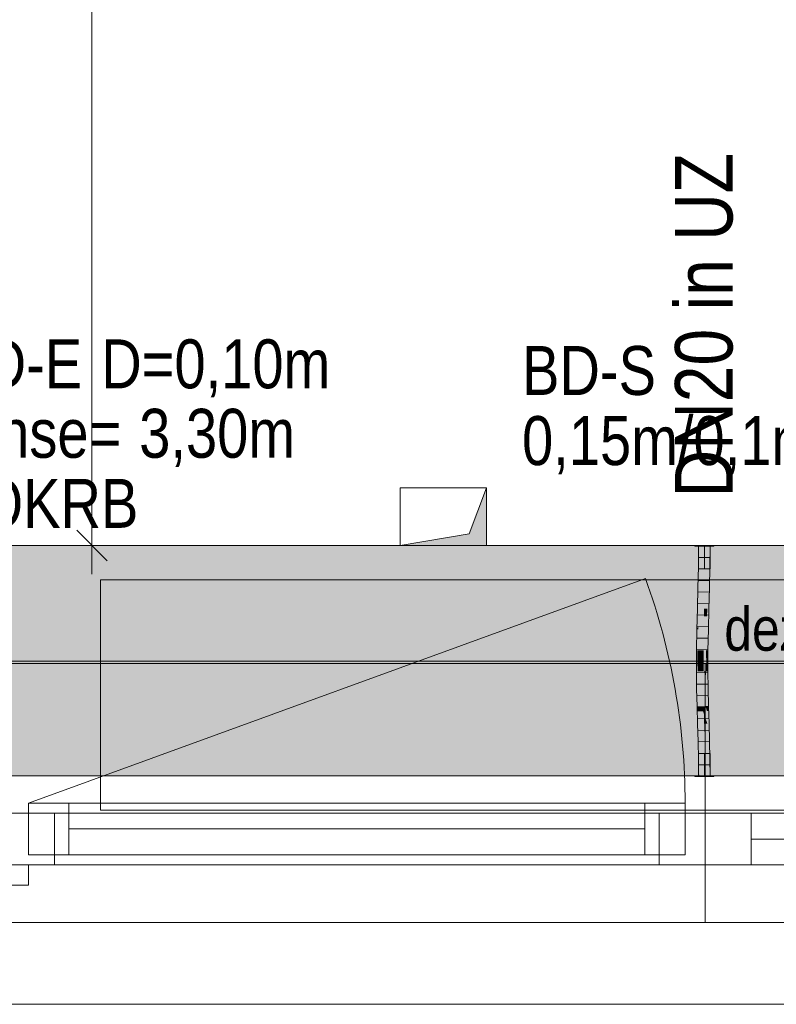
# Model space of a CAD drawing. Extents: x -620 to 3480, y 62 to 1102.
# Tile 24 of 256: x -315 to -288, y 589 to 623. Entities that reach past the tile are written whole.
import ezdxf
from ezdxf.lldxf.tags import DXFTag

# ---------------------------------------------------------------- set-up
doc = ezdxf.new("R2010")
doc.units = 0
doc.layers.get('0').update_dxf_attribs({"lineweight": 13})
for name, color, linetype, lineweight, true_color in [('30 -33 Aussenwände- 7 Fassade_ Elemente', 7, 'Continuous', 9, 0x00aacc), ('30 -34 Innenwände- 11 Durchbruch', 4, 'Continuous', 9, 0x00ffff), ('30 -35 Decken- 1 Konstruktion-Träger- Stahlbeton', 7, 'grob-A06G9SLJ8I', 13, 0x33aa00), ('30 -35 Decken- 11 Bodendurchbruch', 7, 'Continuous', 15, 0x599559), ('70 -76 Bemaßung- 2 Allgemein', 9, 'Continuous', 5, 0x808080), ('E_Leerrohr 20', 7, 'Continuous', 13, 0xcc0099), ('E_Leerrohr 20-Shading', 7, 'Continuous', 13, 0xcc0099), ('iwb_Schraffur_Unterzug', 7, 'Continuous', 5, 0xffffcc)]:
    doc.layers.add(name, color=color, linetype=linetype, lineweight=lineweight, true_color=true_color)
doc.layers.add('70 -71 Achsen- 1 Gebäudeachsen', color=7, linetype='STRICHPUNKT2-A06G9SLK8I', lineweight=18)
doc.layers.add('Detailelementbeschriftung', color=7, linetype='Continuous', lineweight=9)
doc.styles.get("Standard").update_dxf_attribs({"font": 'ARIALN.TTF'})
tags = doc.linetypes.add('grob-A06G9SLJ8I', pattern=[14, 3, -8, 3]).pattern_tags.tags
tags[8:9] = [DXFTag(74, 4), DXFTag(75, 0), DXFTag(340, '0'), DXFTag(46, 0.0), DXFTag(50, 0.0), DXFTag(44, 0.0), DXFTag(45, 0.0)]
tags[6:7] = [DXFTag(74, 4), DXFTag(75, 0), DXFTag(340, '0'), DXFTag(46, 0.0), DXFTag(50, 0.0), DXFTag(44, 0.0), DXFTag(45, 0.0)]
tags[4:5] = [DXFTag(74, 4), DXFTag(75, 0), DXFTag(340, '0'), DXFTag(46, 0.0), DXFTag(50, 0.0), DXFTag(44, 0.0), DXFTag(45, 0.0)]
tags = doc.linetypes.add('STRICHPUNKT2', pattern=[12.7, 6.35, -3.175, 0, -3.175]).pattern_tags.tags
tags[10:11] = [DXFTag(74, 4), DXFTag(75, 0), DXFTag(340, '0'), DXFTag(46, 0.0), DXFTag(50, 0.0), DXFTag(44, 0.0), DXFTag(45, 0.0)]
tags[8:9] = [DXFTag(74, 4), DXFTag(75, 0), DXFTag(340, '0'), DXFTag(46, 0.0), DXFTag(50, 0.0), DXFTag(44, 0.0), DXFTag(45, 0.0)]
tags[6:7] = [DXFTag(74, 4), DXFTag(75, 0), DXFTag(340, '0'), DXFTag(46, 0.0), DXFTag(50, 0.0), DXFTag(44, 0.0), DXFTag(45, 0.0)]
tags[4:5] = [DXFTag(74, 4), DXFTag(75, 0), DXFTag(340, '0'), DXFTag(46, 0.0), DXFTag(50, 0.0), DXFTag(44, 0.0), DXFTag(45, 0.0)]
tags = doc.linetypes.add('STRICHPUNKT2-A06G9SLK8I', pattern=[12.7, 6.35, -3.175, 0, -3.175]).pattern_tags.tags
tags[10:11] = [DXFTag(74, 4), DXFTag(75, 0), DXFTag(340, '0'), DXFTag(46, 0.0), DXFTag(50, 0.0), DXFTag(44, 0.0), DXFTag(45, 0.0)]
tags[8:9] = [DXFTag(74, 4), DXFTag(75, 0), DXFTag(340, '0'), DXFTag(46, 0.0), DXFTag(50, 0.0), DXFTag(44, 0.0), DXFTag(45, 0.0)]
tags[6:7] = [DXFTag(74, 4), DXFTag(75, 0), DXFTag(340, '0'), DXFTag(46, 0.0), DXFTag(50, 0.0), DXFTag(44, 0.0), DXFTag(45, 0.0)]
tags[4:5] = [DXFTag(74, 4), DXFTag(75, 0), DXFTag(340, '0'), DXFTag(46, 0.0), DXFTag(50, 0.0), DXFTag(44, 0.0), DXFTag(45, 0.0)]

# ---------------------------------------------------------------- blocks, each defined once
blk = doc.blocks.new('Shading-A06G9SKL8I', base_point=(-290.595, 601.98))
at = {"layer": 'E_Leerrohr 20-Shading', "color": 223, "true_color": 0xc67fb4}
for points in [[(-290.876, 604.884), (-290.934, 604.884), (-290.882, 604.161), (-290.941, 604.162)], [(-290.534, 604.884), (-290.593, 604.884), (-290.545, 604.156), (-290.599, 604.157)], [(-290.541, 604.156), (-290.534, 604.884), (-290.545, 604.156)], [(-290.882, 604.161), (-290.941, 604.162), (-290.899, 603.437), (-290.956, 603.439)], [(-290.897, 603.437), (-290.882, 604.161), (-290.899, 603.437)], [(-290.587, 604.156), (-290.599, 604.157), (-290.607, 603.43), (-290.615, 603.43)], [(-290.571, 603.429), (-290.545, 604.156), (-290.607, 603.43), (-290.587, 604.156)], [(-290.556, 603.429), (-290.541, 604.156), (-290.571, 603.429), (-290.545, 604.156)], [(-290.899, 603.437), (-290.956, 603.439), (-290.922, 602.713), (-290.976, 602.714)], [(-290.922, 602.713), (-290.918, 602.713), (-290.899, 603.437), (-290.897, 603.437)], [(-290.918, 602.713), (-290.917, 602.713), (-290.897, 603.437)], [(-290.607, 603.43), (-290.615, 603.43), (-290.632, 602.705), (-290.634, 602.705)], [(-290.632, 602.705), (-290.621, 602.705), (-290.607, 603.43), (-290.595, 603.43)], [(-290.621, 602.705), (-290.605, 602.704), (-290.595, 603.43), (-290.571, 603.429)], [(-290.576, 602.704), (-290.556, 603.429), (-290.605, 602.704), (-290.571, 603.429)], [(-290.94, 602.118), (-290.922, 602.713), (-290.995, 601.989), (-290.976, 602.714)], [(-290.922, 602.713), (-290.94, 602.118), (-290.918, 602.713), (-290.926, 602.423)], [(-290.918, 602.713), (-290.926, 602.423), (-290.917, 602.713), (-290.923, 602.487)], [(-290.641, 602.443), (-290.639, 602.183), (-290.632, 602.705), (-290.621, 602.705)], [(-290.632, 602.705), (-290.634, 602.705), (-290.641, 602.443)], [(-290.639, 602.183), (-290.637, 601.981), (-290.621, 602.705), (-290.605, 602.704)], [(-290.595, 601.98), (-290.576, 602.704), (-290.637, 601.981), (-290.605, 602.704)], [(-290.94, 602.118), (-290.943, 601.988), (-290.926, 602.423), (-290.938, 601.987)], [(-290.926, 602.423), (-290.938, 601.987), (-290.923, 602.487), (-290.936, 601.987)], [(-290.653, 601.981), (-290.646, 601.981), (-290.641, 602.443), (-290.639, 602.183)], [(-290.945, 601.988), (-290.995, 601.989), (-290.969, 601.261), (-291.008, 601.262)], [(-290.94, 602.118), (-290.995, 601.989), (-290.945, 601.988)], [(-290.959, 601.261), (-290.943, 601.988), (-290.969, 601.261), (-290.945, 601.988)], [(-290.959, 601.261), (-290.951, 601.261), (-290.943, 601.988), (-290.938, 601.987)], [(-290.951, 601.261), (-290.95, 601.261), (-290.938, 601.987), (-290.936, 601.987)], [(-290.943, 601.988), (-290.94, 602.118), (-290.945, 601.988)], [(-290.664, 601.258), (-290.646, 601.981), (-290.667, 601.258), (-290.651, 601.981)], [(-290.651, 601.981), (-290.653, 601.981), (-290.667, 601.258)], [(-290.661, 601.258), (-290.637, 601.981), (-290.664, 601.258), (-290.646, 601.981)], [(-290.659, 601.258), (-290.637, 601.981), (-290.65, 601.586)], [(-290.659, 601.258), (-290.608, 601.257), (-290.637, 601.981), (-290.595, 601.98)], [(-290.646, 601.981), (-290.637, 601.981), (-290.639, 602.183)], [(-290.661, 601.258), (-290.659, 601.258), (-290.65, 601.586)], [(-290.971, 600.9), (-290.969, 601.261), (-291.01, 600.901), (-291.008, 601.262)], [(-290.961, 600.534), (-290.959, 601.261), (-290.974, 600.534), (-290.969, 601.261)], [(-290.961, 600.534), (-290.951, 601.261), (-290.959, 601.261)], [(-290.961, 600.534), (-290.953, 600.534), (-290.951, 601.261), (-290.951, 600.9)], [(-290.951, 600.9), (-290.95, 601.261), (-290.951, 601.261)], [(-290.668, 600.895), (-290.667, 600.895), (-290.667, 601.258), (-290.664, 601.258)], [(-290.667, 600.895), (-290.663, 600.895), (-290.664, 601.258), (-290.661, 601.258)], [(-290.663, 600.895), (-290.61, 600.894), (-290.659, 601.258), (-290.608, 601.257)], [(-290.663, 600.895), (-290.659, 601.258), (-290.663, 600.968)], [(-290.659, 601.258), (-290.661, 601.258), (-290.663, 600.968)], [(-290.974, 600.534), (-290.971, 600.9), (-291.011, 600.534), (-291.01, 600.901)], [(-290.67, 600.535), (-290.668, 600.895), (-290.669, 600.732)], [(-290.67, 600.535), (-290.666, 600.535), (-290.668, 600.895), (-290.663, 600.895)], [(-290.668, 600.895), (-290.668, 600.895), (-290.669, 600.732)], [(-290.666, 600.535), (-290.611, 600.535), (-290.663, 600.895), (-290.61, 600.894)], [(-290.974, 600.534), (-291.011, 600.534), (-290.961, 599.923), (-291.004, 599.923)], [(-290.95, 599.924), (-290.961, 600.534), (-290.961, 599.923), (-290.974, 600.534)], [(-290.945, 599.924), (-290.953, 600.534), (-290.95, 599.924), (-290.961, 600.534)], [(-290.653, 599.929), (-290.666, 600.535), (-290.662, 599.929), (-290.668, 600.535)], [(-290.604, 599.93), (-290.611, 600.535), (-290.653, 599.929), (-290.666, 600.535)], [(-290.961, 599.923), (-291.004, 599.923), (-290.935, 599.314), (-290.989, 599.312)], [(-290.931, 599.314), (-290.95, 599.924), (-290.935, 599.314), (-290.961, 599.923)], [(-290.93, 599.314), (-290.945, 599.924), (-290.931, 599.314), (-290.95, 599.924)], [(-290.653, 599.929), (-290.662, 599.929), (-290.627, 599.322), (-290.647, 599.322)], [(-290.589, 599.323), (-290.604, 599.93), (-290.627, 599.322), (-290.653, 599.929)], [(-290.935, 599.314), (-290.989, 599.312), (-290.927, 599.145), (-290.967, 599.145)], [(-290.967, 599.145), (-290.989, 599.312), (-290.984, 599.145)], [(-290.931, 599.314), (-290.935, 599.314), (-290.925, 599.145), (-290.927, 599.145)], [(-290.925, 599.145), (-290.93, 599.314), (-290.931, 599.314)], [(-290.618, 599.148), (-290.627, 599.322), (-290.642, 599.147), (-290.647, 599.322)], [(-290.584, 599.148), (-290.589, 599.323), (-290.618, 599.148), (-290.627, 599.322)], [(-290.97, 598.703), (-290.912, 598.705), (-290.984, 599.145), (-290.967, 599.145)], [(-290.967, 599.145), (-290.912, 598.705), (-290.925, 599.145)], [(-290.596, 598.714), (-290.618, 599.148), (-290.629, 598.713), (-290.642, 599.147)], [(-290.596, 598.714), (-290.571, 598.715), (-290.618, 599.148), (-290.584, 599.148)], [(-290.912, 598.705), (-290.97, 598.703), (-290.894, 598.097), (-290.953, 598.096)], [(-290.596, 598.714), (-290.629, 598.713), (-290.566, 598.105), (-290.612, 598.104)], [(-290.553, 598.106), (-290.571, 598.715), (-290.566, 598.105), (-290.596, 598.714)], [(-290.894, 598.097), (-290.953, 598.096), (-290.882, 597.49), (-290.94, 597.489)], [(-290.881, 597.49), (-290.894, 598.097), (-290.882, 597.49), (-290.894, 598.097)], [(-290.566, 598.105), (-290.612, 598.104), (-290.543, 597.495), (-290.598, 597.494)], [(-290.54, 597.495), (-290.553, 598.106), (-290.543, 597.495), (-290.566, 598.105)], [(-290.882, 597.49), (-290.94, 597.489), (-290.88, 596.884), (-290.934, 596.884)], [(-290.88, 596.884), (-290.877, 596.884), (-290.882, 597.49), (-290.881, 597.49)], [(-290.877, 596.884), (-290.876, 596.884), (-290.881, 597.49)], [(-290.534, 596.884), (-290.543, 597.495), (-290.593, 596.884), (-290.598, 597.494)], [(-290.534, 596.884), (-290.54, 597.495), (-290.543, 597.495)]]:
    blk.add_solid(points, dxfattribs=at)
at = {"layer": 'E_Leerrohr 20-Shading', "color": 231, "true_color": 0xe17fc9}
for points in [[(-290.734, 604.884), (-290.876, 604.884), (-290.741, 604.159), (-290.882, 604.161)], [(-290.734, 604.884), (-290.741, 604.159), (-290.736, 604.159)], [(-290.73, 604.159), (-290.734, 604.884), (-290.736, 604.159)], [(-290.599, 604.157), (-290.593, 604.884), (-290.73, 604.159), (-290.734, 604.884)], [(-290.741, 604.159), (-290.882, 604.161), (-290.756, 603.434), (-290.897, 603.437)], [(-290.741, 604.159), (-290.756, 603.434), (-290.751, 603.434)], [(-290.741, 604.159), (-290.751, 603.434), (-290.736, 604.159), (-290.741, 603.433)], [(-290.741, 603.433), (-290.719, 603.433), (-290.736, 604.159), (-290.73, 604.159)], [(-290.719, 603.433), (-290.615, 603.43), (-290.73, 604.159), (-290.599, 604.157)], [(-290.756, 603.434), (-290.897, 603.437), (-290.776, 602.709), (-290.917, 602.713)], [(-290.756, 603.434), (-290.776, 602.709), (-290.774, 602.709)], [(-290.764, 602.709), (-290.751, 603.434), (-290.774, 602.709), (-290.756, 603.434)], [(-290.751, 603.434), (-290.764, 602.709), (-290.741, 603.433), (-290.746, 602.708)], [(-290.746, 602.708), (-290.705, 602.707), (-290.741, 603.433), (-290.719, 603.433)], [(-290.705, 602.707), (-290.634, 602.705), (-290.719, 603.433), (-290.615, 603.43)], [(-290.776, 602.709), (-290.917, 602.713), (-290.795, 601.984), (-290.936, 601.987)], [(-290.774, 602.709), (-290.776, 602.709), (-290.791, 601.984), (-290.795, 601.984)], [(-290.777, 601.984), (-290.764, 602.709), (-290.791, 601.984), (-290.774, 602.709)], [(-290.764, 602.709), (-290.777, 601.984), (-290.746, 602.708), (-290.752, 601.983)], [(-290.746, 602.708), (-290.749, 602.445), (-290.705, 602.707), (-290.7, 602.444)], [(-290.705, 602.707), (-290.7, 602.444), (-290.634, 602.705), (-290.641, 602.443)], [(-290.749, 602.445), (-290.752, 601.983), (-290.7, 602.444), (-290.692, 601.982)], [(-290.7, 602.444), (-290.692, 601.982), (-290.641, 602.443), (-290.653, 601.981)], [(-290.914, 601.987), (-290.936, 601.987), (-290.904, 601.261), (-290.95, 601.261)], [(-290.808, 601.259), (-290.795, 601.984), (-290.904, 601.261), (-290.914, 601.987)], [(-290.791, 601.984), (-290.795, 601.984), (-290.805, 601.259), (-290.808, 601.259)], [(-290.787, 601.259), (-290.777, 601.984), (-290.805, 601.259), (-290.791, 601.984)], [(-290.777, 601.984), (-290.787, 601.259), (-290.752, 601.983), (-290.756, 601.259)], [(-290.756, 601.259), (-290.682, 601.258), (-290.752, 601.983), (-290.692, 601.982)], [(-290.692, 601.982), (-290.682, 601.258), (-290.654, 601.981), (-290.675, 601.258)], [(-290.675, 601.258), (-290.667, 601.258), (-290.654, 601.981), (-290.653, 601.981)], [(-290.951, 600.9), (-290.903, 600.899), (-290.95, 601.261), (-290.904, 601.261)], [(-290.903, 600.899), (-290.81, 600.898), (-290.904, 601.261), (-290.808, 601.259)], [(-290.81, 600.898), (-290.789, 600.897), (-290.805, 601.259), (-290.787, 601.259)], [(-290.805, 601.259), (-290.808, 601.259), (-290.81, 600.898)], [(-290.756, 601.259), (-290.787, 601.259), (-290.757, 600.897), (-290.789, 600.897)], [(-290.756, 601.259), (-290.757, 600.535), (-290.68, 600.639), (-290.682, 600.535)], [(-290.756, 601.259), (-290.68, 600.639), (-290.682, 601.258)], [(-290.675, 601.258), (-290.682, 601.258), (-290.678, 601.154)], [(-290.678, 601.154), (-290.682, 601.258), (-290.682, 601.052)], [(-290.668, 600.895), (-290.678, 601.154), (-290.68, 600.535), (-290.682, 601.052)], [(-290.667, 601.258), (-290.675, 601.258), (-290.668, 600.895), (-290.678, 601.154)], [(-290.811, 600.535), (-290.81, 600.898), (-290.953, 600.534), (-290.951, 600.9)], [(-290.792, 600.535), (-290.81, 600.898), (-290.811, 600.535)], [(-290.81, 600.898), (-290.792, 600.535), (-290.789, 600.897)], [(-290.789, 600.897), (-290.792, 600.535), (-290.757, 600.897), (-290.757, 600.535)], [(-290.682, 600.535), (-290.68, 600.535), (-290.68, 600.639)], [(-290.668, 600.895), (-290.68, 600.535), (-290.677, 600.535)], [(-290.672, 600.732), (-290.677, 600.535), (-290.669, 600.732), (-290.67, 600.535)], [(-290.668, 600.895), (-290.672, 600.732), (-290.669, 600.732)], [(-290.902, 600.534), (-290.953, 600.534), (-290.907, 599.924), (-290.945, 599.924)], [(-290.804, 599.926), (-290.811, 600.535), (-290.907, 599.924), (-290.902, 600.534)], [(-290.792, 600.535), (-290.811, 600.535), (-290.79, 599.927), (-290.804, 599.926)], [(-290.792, 600.535), (-290.79, 599.927), (-290.757, 600.535), (-290.755, 599.927)], [(-290.682, 600.535), (-290.757, 600.535), (-290.686, 600.407)], [(-290.686, 600.407), (-290.757, 600.535), (-290.698, 599.928), (-290.755, 599.927)], [(-290.681, 600.399), (-290.686, 600.407), (-290.694, 599.928), (-290.698, 599.928)], [(-290.694, 599.928), (-290.685, 599.928), (-290.681, 600.399)], [(-290.68, 600.535), (-290.682, 600.535), (-290.681, 600.399), (-290.686, 600.407)], [(-290.67, 600.535), (-290.681, 600.399), (-290.675, 599.929), (-290.685, 599.928)], [(-290.68, 600.535), (-290.681, 600.399), (-290.677, 600.535)], [(-290.681, 600.399), (-290.67, 600.535), (-290.677, 600.535)], [(-290.67, 600.535), (-290.675, 599.929), (-290.662, 599.929)], [(-290.907, 599.924), (-290.945, 599.924), (-290.918, 599.314), (-290.93, 599.314)], [(-290.918, 599.314), (-290.789, 599.318), (-290.907, 599.924), (-290.805, 599.926)], [(-290.789, 599.318), (-290.804, 599.926), (-290.805, 599.926)], [(-290.79, 599.927), (-290.804, 599.926), (-290.785, 599.318), (-290.789, 599.318)], [(-290.79, 599.927), (-290.785, 599.318), (-290.755, 599.927), (-290.75, 599.319)], [(-290.755, 599.927), (-290.75, 599.319), (-290.694, 599.928), (-290.713, 599.32)], [(-290.713, 599.32), (-290.696, 599.32), (-290.694, 599.928), (-290.685, 599.928)], [(-290.685, 599.928), (-290.696, 599.32), (-290.675, 599.929), (-290.681, 599.321)], [(-290.681, 599.321), (-290.647, 599.322), (-290.675, 599.929), (-290.662, 599.929)], [(-290.925, 599.145), (-290.922, 599.145), (-290.93, 599.314), (-290.918, 599.314)], [(-290.922, 599.145), (-290.784, 599.147), (-290.918, 599.314), (-290.789, 599.318)], [(-290.785, 599.318), (-290.789, 599.318), (-290.784, 599.147)], [(-290.75, 599.319), (-290.785, 599.318), (-290.749, 599.147), (-290.784, 599.147)], [(-290.75, 599.319), (-290.748, 599.047), (-290.713, 599.32), (-290.724, 598.979)], [(-290.724, 598.979), (-290.704, 598.924), (-290.713, 599.32), (-290.696, 599.32)], [(-290.682, 599.274), (-290.696, 599.32), (-290.686, 598.873), (-290.704, 598.924)], [(-290.681, 599.321), (-290.696, 599.32), (-290.682, 599.274)], [(-290.642, 599.147), (-290.682, 599.274), (-290.648, 598.767), (-290.686, 598.873)], [(-290.647, 599.322), (-290.681, 599.321), (-290.642, 599.147), (-290.682, 599.274)], [(-290.771, 598.709), (-290.784, 599.147), (-290.912, 598.705), (-290.925, 599.145)], [(-290.784, 599.147), (-290.748, 599.047), (-290.749, 599.147)], [(-290.784, 599.147), (-290.771, 598.709), (-290.748, 599.047), (-290.745, 598.71)], [(-290.748, 599.047), (-290.745, 598.71), (-290.724, 598.979), (-290.733, 598.71)], [(-290.733, 598.71), (-290.709, 598.711), (-290.724, 598.979), (-290.704, 598.924)], [(-290.686, 598.873), (-290.704, 598.924), (-290.688, 598.712), (-290.709, 598.711)], [(-290.648, 598.767), (-290.629, 598.713), (-290.642, 599.147)], [(-290.771, 598.709), (-290.912, 598.705), (-290.753, 598.101), (-290.894, 598.097)], [(-290.745, 598.71), (-290.771, 598.709), (-290.74, 598.101), (-290.753, 598.101)], [(-290.733, 598.71), (-290.745, 598.71), (-290.742, 598.399)], [(-290.74, 598.101), (-290.733, 598.71), (-290.742, 598.399)], [(-290.74, 598.101), (-290.721, 598.102), (-290.733, 598.71), (-290.709, 598.711)], [(-290.709, 598.711), (-290.721, 598.102), (-290.688, 598.712), (-290.695, 598.102)], [(-290.695, 598.102), (-290.659, 598.103), (-290.688, 598.712), (-290.649, 598.713)], [(-290.648, 598.767), (-290.686, 598.873), (-290.649, 598.713), (-290.688, 598.712)], [(-290.659, 598.103), (-290.612, 598.104), (-290.649, 598.713), (-290.629, 598.713)], [(-290.649, 598.713), (-290.629, 598.713), (-290.648, 598.767)], [(-290.753, 598.101), (-290.894, 598.097), (-290.74, 597.492), (-290.881, 597.49)], [(-290.753, 598.101), (-290.737, 597.492), (-290.74, 598.101), (-290.736, 597.492)], [(-290.753, 598.101), (-290.753, 598.101), (-290.737, 597.492), (-290.74, 597.492)], [(-290.736, 597.492), (-290.731, 597.492), (-290.74, 598.101), (-290.721, 598.102)], [(-290.721, 598.102), (-290.731, 597.492), (-290.659, 598.103), (-290.668, 597.493)], [(-290.668, 597.493), (-290.598, 597.494), (-290.659, 598.103), (-290.612, 598.104)], [(-290.74, 597.492), (-290.881, 597.49), (-290.734, 596.884), (-290.876, 596.884)], [(-290.736, 597.428), (-290.737, 597.492), (-290.735, 597.199), (-290.74, 597.492)], [(-290.734, 596.884), (-290.735, 597.199), (-290.74, 597.492)], [(-290.736, 597.492), (-290.737, 597.492), (-290.736, 597.428)], [(-290.732, 597.242), (-290.731, 597.492), (-290.736, 597.428), (-290.736, 597.492)], [(-290.733, 597.071), (-290.732, 597.242), (-290.735, 597.199), (-290.736, 597.428)], [(-290.734, 596.884), (-290.733, 597.071), (-290.735, 597.199)], [(-290.73, 596.884), (-290.725, 596.884), (-290.733, 597.071), (-290.732, 597.242)], [(-290.725, 596.884), (-290.731, 597.492), (-290.732, 597.242)], [(-290.731, 597.492), (-290.725, 596.884), (-290.668, 597.493), (-290.676, 596.884)], [(-290.676, 596.884), (-290.593, 596.884), (-290.668, 597.493), (-290.598, 597.494)], [(-290.73, 596.884), (-290.733, 597.071), (-290.734, 596.884)]]:
    blk.add_solid(points, dxfattribs=at)
blk = doc.blocks.new('Shading-A06G9SKN8I', base_point=(-290.934, 604.096))
at = {"layer": 'E_Leerrohr 20-Shading', "color": 213, "true_color": 0xd67fc0}
for points in [[(-291.064, 604.896), (-291.064, 604.884), (-290.956, 604.896), (-290.956, 604.884)], [(-290.956, 604.884), (-290.734, 604.884), (-290.956, 604.896), (-290.734, 604.896)], [(-290.934, 604.096), (-290.734, 604.096), (-290.934, 604.884), (-290.734, 604.884)], [(-290.734, 604.896), (-290.734, 604.884), (-290.642, 604.896), (-290.642, 604.884)], [(-290.734, 604.096), (-290.534, 604.096), (-290.734, 604.884), (-290.534, 604.884)], [(-290.642, 604.884), (-290.404, 604.884), (-290.642, 604.896), (-290.404, 604.896)]]:
    blk.add_solid(points, dxfattribs=at)
blk = doc.blocks.new('Shading-A06G9SKP8I', base_point=(-290.747, 596.884))
at = {"layer": 'E_Leerrohr 20-Shading', "color": 213, "true_color": 0xd67fc0}
for points in [[(-290.908, 596.965), (-290.934, 597.672), (-290.934, 597.49)], [(-290.908, 596.965), (-290.734, 597.493), (-290.934, 597.672), (-290.734, 597.672)], [(-290.534, 596.884), (-290.534, 597.672), (-290.734, 597.493), (-290.734, 597.672)], [(-290.934, 596.884), (-290.908, 596.965), (-290.934, 597.49)], [(-290.747, 596.884), (-290.734, 597.493), (-290.904, 596.884), (-290.908, 596.965)], [(-290.736, 597.437), (-290.747, 596.884), (-290.734, 597.251), (-290.74, 596.884)], [(-290.74, 596.884), (-290.734, 596.884), (-290.734, 597.251)], [(-290.734, 597.493), (-290.736, 597.437), (-290.734, 597.251)], [(-290.534, 596.884), (-290.734, 597.493), (-290.729, 596.884)], [(-290.729, 596.884), (-290.734, 597.493), (-290.732, 596.884), (-290.734, 597.251)], [(-290.734, 597.251), (-290.734, 596.884), (-290.732, 596.884)], [(-290.969, 596.884), (-291.064, 596.884), (-290.969, 596.872), (-291.064, 596.872)], [(-290.969, 596.872), (-290.962, 596.872), (-290.969, 596.884), (-290.962, 596.884)], [(-290.962, 596.872), (-290.908, 596.872), (-290.962, 596.884), (-290.908, 596.884)], [(-290.908, 596.965), (-290.934, 596.884), (-290.904, 596.884)], [(-290.908, 596.884), (-290.908, 596.872), (-290.891, 596.884), (-290.891, 596.872)], [(-290.891, 596.872), (-290.843, 596.872), (-290.891, 596.884), (-290.843, 596.884)], [(-290.843, 596.884), (-290.843, 596.872), (-290.815, 596.884), (-290.815, 596.872)], [(-290.815, 596.872), (-290.734, 596.872), (-290.815, 596.884), (-290.734, 596.884)], [(-290.69, 596.884), (-290.734, 596.884), (-290.69, 596.872), (-290.734, 596.872)], [(-290.663, 596.872), (-290.663, 596.884), (-290.69, 596.872), (-290.69, 596.884)], [(-290.663, 596.872), (-290.637, 596.872), (-290.663, 596.884), (-290.637, 596.884)], [(-290.637, 596.872), (-290.404, 596.872), (-290.637, 596.884), (-290.404, 596.884)]]:
    blk.add_solid(points, dxfattribs=at)
blk = doc.blocks.new('Referenz-A06G9SLM8I')
at = {"layer": '30 -33 Aussenwände- 7 Fassade_ Elemente', "color": 0, "linetype": 'Continuous', "lineweight": -2, "ltscale": 0.13}
for p, q in [((-317.504, 604.904), (-161.504, 604.904)), ((-314.204, 595.954), (-312.804, 595.954)), ((-314.204, 594.154), (-314.204, 595.954)), ((-314.204, 594.154), (-314.204, 595.954)), ((-314.204, 595.954), (-291.404, 595.954)), ((-312.804, 595.954), (-312.804, 594.154)), ((-292.804, 595.954), (-291.404, 595.954)), ((-292.804, 594.154), (-292.804, 595.954)), ((-291.404, 595.954), (-291.404, 594.154)), ((-291.404, 595.954), (-291.404, 594.154)), ((-315.104, 595.604), (-290.704, 595.604)), ((-315.104, 595.604), (-313.304, 595.604)), ((-313.304, 595.604), (-313.304, 593.804)), ((-292.304, 595.604), (-290.704, 595.604)), ((-292.304, 593.804), (-292.304, 595.604)), ((-290.704, 593.804), (-290.704, 595.604)), ((-290.704, 595.604), (-266.304, 595.604)), ((-290.704, 595.604), (-289.104, 595.604)), ((-290.704, 593.804), (-290.704, 595.604)), ((-289.104, 595.604), (-289.104, 593.804)), ((-292.804, 595.054), (-312.804, 595.054)), ((-289.104, 594.704), (-268.104, 594.704)), ((-312.804, 594.154), (-314.204, 594.154)), ((-291.404, 594.154), (-314.204, 594.154)), ((-291.404, 594.154), (-292.804, 594.154)), ((-313.304, 593.804), (-315.104, 593.804)), ((-290.704, 593.804), (-315.104, 593.804)), ((-314.204, 593.804), (-315.104, 593.804)), ((-314.204, 593.104), (-314.204, 593.804)), ((-290.704, 593.804), (-292.304, 593.804)), ((-266.304, 593.804), (-290.704, 593.804)), ((-289.104, 593.804), (-290.704, 593.804)), ((-317.504, 593.104), (-314.204, 593.104)), ((-158.404, 588.964), (-320.604, 588.964))]:
    blk.add_line(p, q, dxfattribs=at)
at = {"layer": '30 -33 Aussenwände- 7 Fassade_ Elemente', "color": 0, "linetype": 'grob-A06G9SLJ8I', "lineweight": -2, "ltscale": 0.13}
for p, q in [((-314.204, 595.954), (-292.779, 603.752)), ((-311.704, 603.704), (-269.704, 603.704)), ((-311.704, 595.704), (-311.704, 603.704)), ((-269.704, 595.704), (-311.704, 595.704))]:
    blk.add_line(p, q, dxfattribs=at)
at = {"layer": '30 -33 Aussenwände- 7 Fassade_ Elemente', "color": 0, "lineweight": -2}
for p, q in [((-290.704, 600.804), (-314.904, 600.804)), ((-266.504, 600.804), (-290.704, 600.804)), ((-290.704, 595.604), (-290.704, 600.804)), ((-314.204, 594.154), (-314.204, 595.954)), ((-314.204, 595.954), (-312.804, 595.954)), ((-312.804, 595.954), (-292.804, 595.954)), ((-312.804, 595.954), (-312.804, 594.154)), ((-292.804, 595.954), (-291.404, 595.954)), ((-292.804, 595.954), (-292.804, 594.154)), ((-291.404, 595.954), (-291.404, 594.154)), ((-313.304, 595.604), (-314.904, 595.604)), ((-313.304, 593.804), (-313.304, 595.604)), ((-292.304, 593.804), (-292.304, 595.604)), ((-292.304, 595.604), (-290.704, 595.604)), ((-289.104, 595.604), (-290.704, 595.604)), ((-290.704, 595.604), (-290.704, 593.804)), ((-289.104, 593.804), (-289.104, 595.604)), ((-289.104, 595.604), (-268.104, 595.604)), ((-292.804, 595.054), (-312.804, 595.054)), ((-289.104, 594.704), (-268.104, 594.704)), ((-312.804, 594.154), (-314.204, 594.154)), ((-292.804, 594.154), (-312.804, 594.154)), ((-291.404, 594.154), (-292.804, 594.154)), ((-314.904, 593.804), (-313.304, 593.804)), ((-292.304, 593.804), (-313.304, 593.804)), ((-290.704, 593.804), (-292.304, 593.804)), ((-290.704, 593.804), (-290.704, 591.804)), ((-290.704, 593.804), (-289.104, 593.804)), ((-268.104, 593.804), (-289.104, 593.804)), ((-290.704, 591.804), (-314.904, 591.804)), ((-266.504, 591.804), (-290.704, 591.804))]:
    blk.add_line(p, q, dxfattribs=at)
at = {"layer": '30 -33 Aussenwände- 7 Fassade_ Elemente', "color": 0, "linetype": 'grob-A06G9SLJ8I', "lineweight": -2, "ltscale": 0.13}
blk.add_ellipse((-314.204, 595.954), major_axis=(22.8, 0), ratio=1, start_param=0, end_param=0.349066, dxfattribs=at)
at = {"layer": '30 -35 Decken- 1 Konstruktion-Träger- Stahlbeton', "color": 0, "lineweight": -2}
for p, q in [((-483.004, 604.904), (3.996, 604.904)), ((-483.004, 596.904), (3.996, 596.904))]:
    blk.add_line(p, q, dxfattribs=at)
at = {"layer": '30 -35 Decken- 11 Bodendurchbruch', "color": 0, "linetype": 'Continuous', "lineweight": -2, "ltscale": 0.13}
for p, q in [((-301.304, 604.904), (-301.304, 606.904)), ((-301.304, 606.904), (-298.304, 606.904)), ((-298.304, 606.904), (-298.904, 605.304)), ((-298.304, 606.904), (-298.904, 605.304)), ((-298.304, 604.904), (-298.304, 606.904)), ((-298.904, 605.304), (-301.304, 604.904)), ((-298.904, 605.304), (-301.304, 604.904)), ((-301.304, 604.904), (-298.304, 604.904))]:
    blk.add_line(p, q, dxfattribs=at)
at = {"layer": '30 -35 Decken- 11 Bodendurchbruch', "color": 0, "lineweight": -2}
for points in [[(-298.304, 604.904), (-298.904, 605.304), (-298.304, 606.904)], [(-298.904, 604.904), (-301.304, 604.904), (-298.904, 605.304)], [(-298.904, 604.904), (-298.904, 605.304), (-298.304, 604.904)]]:
    blk.add_solid(points, dxfattribs=at)
at = {"layer": '70 -71 Achsen- 1 Gebäudeachsen', "color": 0, "linetype": 'STRICHPUNKT2-A06G9SLK8I', "lineweight": -2, "ltscale": 0.13}
blk.add_line((-554.534, 600.884), (92.907, 600.884), dxfattribs=at)
at = {"layer": '70 -76 Bemaßung- 2 Allgemein', "color": 0, "linetype": 'Continuous', "lineweight": -2, "ltscale": 0.13}
for p, q in [((-312.004, 605.965), (-312.004, 635.844)), ((-312.004, 603.904), (-312.004, 605.965)), ((-311.474, 604.374), (-312.535, 605.435)), ((-314.504, 604.904), (-311.004, 604.904))]:
    blk.add_line(p, q, dxfattribs=at)
at = {"layer": '30 -33 Aussenwände- 7 Fassade_ Elemente', "color": 0, "linetype": 'Continuous', "lineweight": -2, "ltscale": 0.13, "insert": (-290.041, 602.757), "char_height": 1.51033, "attachment_point": 1}
blk.add_mtext('{\\fArial Narrow;dezentrales Lüftungsgerät}', dxfattribs=at)
at = {"layer": '30 -34 Innenwände- 11 Durchbruch', "color": 0, "linetype": 'Continuous', "lineweight": -2, "ltscale": 0.13, "char_height": 1.7, "attachment_point": 1}
for s, insert in [('{\\fArial Narrow;WD-E}', (-317.534, 612.062)), ('{\\fArial Narrow;D=0,10m}', (-311.682, 612.062)), ('{\\fArial Narrow;Achse=}', (-317.534, 609.65)), ('{\\fArial Narrow;3,30m}', (-310.363, 609.65)), ('{\\fArial Narrow;ü.OKRB}', (-317.534, 607.215))]:
    blk.add_mtext(s, dxfattribs=dict(at, insert=insert))
at = {"layer": '30 -35 Decken- 11 Bodendurchbruch', "color": 0, "linetype": 'Continuous', "lineweight": -2, "ltscale": 0.13, "char_height": 1.7, "attachment_point": 1}
for s, insert in [('{\\fArial Narrow;BD-S}', (-297.066, 611.831)), ('{\\fArial Narrow;0,15m/0,1m}', (-297.066, 609.395))]:
    blk.add_mtext(s, dxfattribs=dict(at, insert=insert))
blk = doc.blocks.new('Referenz-A06G9SLO8I')
at = {"layer": 'iwb_Schraffur_Unterzug', "linetype": 'Continuous', "ltscale": 0.13}
for points in [[(-554.534, 604.884), (3.967, 604.884), (3.967, 596.884)], [(-554.534, 604.884), (3.967, 596.884), (-554.534, 599.149)], [(-554.534, 599.149), (3.967, 596.884), (-554.534, 596.884)]]:
    blk.add_solid(points, dxfattribs=at)
blk = doc.blocks.new('Flexrohr-A06G9SR88I')
at = {"color": 0, "linetype": 'ByBlock', "lineweight": -2, "ltscale": 0.13}
for p, q in [((-290.934, 604.884), (-290.941, 604.162)), ((-290.934, 604.884), (-290.534, 604.884)), ((-290.534, 604.884), (-290.541, 604.156)), ((-290.926, 604.485), (-290.55, 604.482)), ((-290.941, 604.162), (-290.956, 603.439)), ((-290.93, 604.087), (-290.554, 604.081)), ((-290.541, 604.156), (-290.556, 603.429)), ((-290.939, 603.688), (-290.563, 603.68)), ((-290.956, 603.439), (-290.976, 602.714)), ((-290.556, 603.429), (-290.576, 602.704)), ((-290.948, 603.288), (-290.572, 603.279)), ((-290.976, 602.714), (-290.995, 601.989)), ((-290.959, 602.889), (-290.583, 602.879)), ((-290.576, 602.704), (-290.595, 601.98)), ((-290.97, 602.489), (-290.594, 602.479)), ((-290.995, 601.989), (-291.008, 601.262)), ((-290.98, 602.089), (-290.604, 602.08)), ((-290.595, 601.98), (-290.608, 601.257)), ((-290.988, 601.688), (-290.612, 601.681)), ((-290.996, 601.287), (-290.62, 601.282)), ((-291.008, 601.262), (-291.011, 600.534)), ((-290.608, 601.257), (-290.611, 600.535)), ((-290.998, 600.885), (-290.622, 600.884)), ((-291.011, 600.534), (-291.004, 599.923)), ((-290.999, 600.483), (-290.623, 600.485)), ((-290.611, 600.535), (-290.604, 599.93)), ((-291.004, 599.923), (-290.989, 599.312)), ((-290.994, 600.082), (-290.618, 600.087)), ((-290.604, 599.93), (-290.589, 599.323)), ((-290.986, 599.68), (-290.61, 599.689)), ((-290.989, 599.312), (-290.971, 598.703)), ((-290.976, 599.279), (-290.6, 599.29)), ((-290.589, 599.323), (-290.571, 598.715)), ((-290.964, 598.879), (-290.588, 598.89)), ((-290.971, 598.703), (-290.953, 598.096)), ((-290.571, 598.715), (-290.553, 598.106)), ((-290.952, 598.48), (-290.576, 598.49)), ((-290.953, 598.096), (-290.94, 597.489)), ((-290.941, 598.08), (-290.565, 598.09)), ((-290.553, 598.106), (-290.54, 597.495)), ((-290.932, 597.682), (-290.556, 597.689)), ((-290.94, 597.489), (-290.934, 596.884)), ((-290.926, 597.283), (-290.55, 597.287)), ((-290.54, 597.495), (-290.534, 596.884)), ((-290.934, 596.884), (-290.534, 596.884)), ((-290.922, 596.885), (-290.546, 596.885))]:
    blk.add_line(p, q, dxfattribs=at)
blk = doc.blocks.new('Einzeiliger Text-A06G9SRE8I')
at = {"color": 0, "lineweight": -2, "insert": (-291.754, 606.572), "char_height": 2, "attachment_point": 1, "rotation": 90}
blk.add_mtext('{\\fArial Narrow;DN20 in UZ}', dxfattribs=at)
blk = doc.blocks.new('Enddeckel-A06G9SRQ8I')
at = {"color": 0, "linetype": 'ByBlock', "lineweight": -2, "ltscale": 0.13}
for p, q in [((-291.064, 604.896), (-291.064, 604.884)), ((-291.064, 604.896), (-290.871, 604.896)), ((-291.064, 604.884), (-290.871, 604.884)), ((-290.934, 604.884), (-290.934, 604.096)), ((-290.934, 604.884), (-290.817, 604.884)), ((-290.871, 604.896), (-290.598, 604.896)), ((-290.871, 604.884), (-290.598, 604.884)), ((-290.817, 604.884), (-290.652, 604.884)), ((-290.652, 604.884), (-290.534, 604.884)), ((-290.598, 604.896), (-290.404, 604.896)), ((-290.598, 604.884), (-290.404, 604.884)), ((-290.534, 604.096), (-290.534, 604.884)), ((-290.404, 604.884), (-290.404, 604.896)), ((-290.934, 604.096), (-290.817, 604.096)), ((-290.817, 604.096), (-290.652, 604.096)), ((-290.652, 604.096), (-290.534, 604.096))]:
    blk.add_line(p, q, dxfattribs=at)
at = {"color": 0, "linetype": 'STRICHPUNKT2', "lineweight": 5, "ltscale": 0.13}
blk.add_line((-290.734, 604.884), (-290.734, 604.096), dxfattribs=at)
blk = doc.blocks.new('Enddeckel-A06G9SS88I')
at = {"color": 0, "linetype": 'ByBlock', "lineweight": -2, "ltscale": 0.13}
for p, q in [((-290.934, 597.672), (-290.934, 596.884)), ((-290.817, 597.672), (-290.934, 597.672)), ((-290.652, 597.672), (-290.817, 597.672)), ((-290.534, 597.672), (-290.652, 597.672)), ((-290.534, 596.884), (-290.534, 597.672)), ((-291.064, 596.884), (-291.064, 596.872)), ((-290.871, 596.884), (-291.064, 596.884)), ((-290.871, 596.872), (-291.064, 596.872)), ((-290.817, 596.884), (-290.934, 596.884)), ((-290.598, 596.884), (-290.871, 596.884)), ((-290.598, 596.872), (-290.871, 596.872)), ((-290.652, 596.884), (-290.817, 596.884)), ((-290.534, 596.884), (-290.652, 596.884)), ((-290.404, 596.884), (-290.598, 596.884)), ((-290.404, 596.872), (-290.598, 596.872)), ((-290.404, 596.872), (-290.404, 596.884))]:
    blk.add_line(p, q, dxfattribs=at)
at = {"color": 0, "linetype": 'STRICHPUNKT2', "lineweight": 5, "ltscale": 0.13}
blk.add_line((-290.734, 596.884), (-290.734, 597.672), dxfattribs=at)

msp = doc.modelspace()

# ---------------------------------------------------------------- block references
at = {"color": 8, "lineweight": 13, "ltscale": 0.13, "true_color": 0x808080}
msp.add_blockref('Referenz-A06G9SLM8I', (0, 0), dxfattribs=at)
at = {"color": 8, "lineweight": 25, "ltscale": 0.25, "true_color": 0x808080}
msp.add_blockref('Referenz-A06G9SLO8I', (0, 0), dxfattribs=at)
at = {"layer": 'Detailelementbeschriftung', "ltscale": 0.13}
msp.add_blockref('Einzeiliger Text-A06G9SRE8I', (0, 0), dxfattribs=at)
at = {"layer": 'E_Leerrohr 20'}
for name, p in [('Shading-A06G9SKN8I', (-290.934, 604.096)), ('Shading-A06G9SKL8I', (-290.595, 601.98)), ('Shading-A06G9SKP8I', (-290.747, 596.884))]:
    msp.add_blockref(name, p, dxfattribs=at)
at = {"layer": 'E_Leerrohr 20', "ltscale": 0.13}
for name in ['Enddeckel-A06G9SRQ8I', 'Flexrohr-A06G9SR88I', 'Enddeckel-A06G9SS88I']:
    msp.add_blockref(name, (0, 0), dxfattribs=at)

doc.saveas('drawing.dxf')
